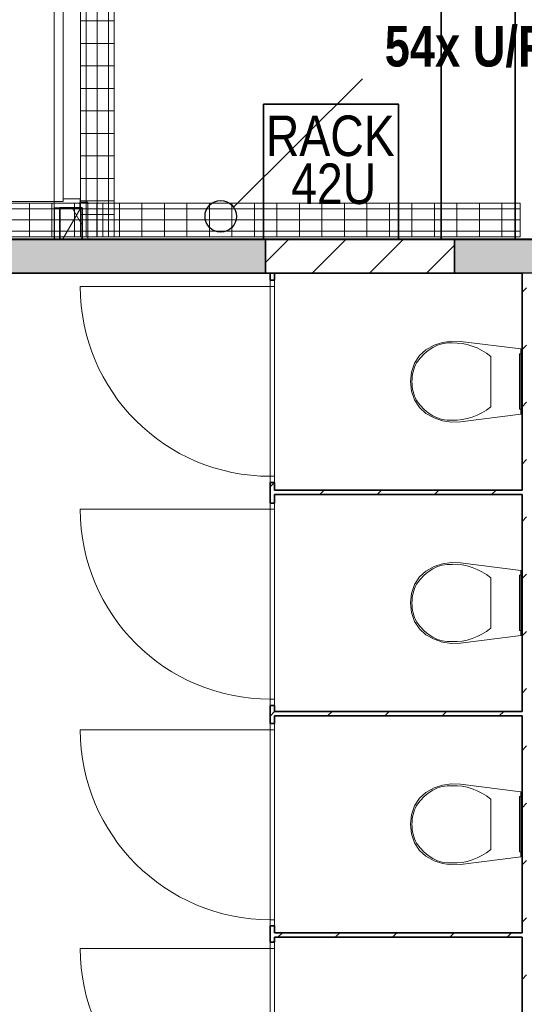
# Model space of a CAD drawing. Header units: millimetres. Extents: x 82175 to 237000, y 24756 to 471700.
# Tile 252 of 256: x 119757 to 122000, y 451029 to 455406. Entities that reach past the tile are written whole.
import ezdxf
from ezdxf.enums import TextEntityAlignment as Align
from ezdxf.lldxf.tags import DXFTag

# ---------------------------------------------------------------- set-up
doc = ezdxf.new("R2010")
doc.units = ezdxf.units.MM
doc.linetypes.add('Kropki i Kreski', pattern=[6.702778, 3.527778, -1.763889, 0, -1.411111])
for name, color, linetype in [('2D - Rysunki i Obrazki', 8, 'Continuous'), ('Drzwi Archicad', 8, 'Continuous'), ('Konstrukcja - Siatka mod', 8, 'Continuous'), ('Konstrukcja - Ściany działowe', 8, 'Continuous'), ('Wnętrze - Wyposażenie', 8, 'Continuous'), ('Wykończenie - Podłogi', 8, 'Continuous')]:
    doc.layers.add(name, color=color, linetype=linetype)
for name, color, linetype, lineweight in [('2DE_PRO_Cblf304L', 30, 'Continuous', 15), ('CP_DETAL', 33, 'Continuous', 9), ('elektryczne', 10, 'Continuous', 30), ('\xa0♦IT - opis', 3, 'SOLID', 30), ('\xa0♦IT - PEL', 8, 'Continuous', 35)]:
    doc.layers.add(name, color=color, linetype=linetype, lineweight=lineweight)
doc.styles.add('CP_ATTR', font='ARIAL.TTF')
doc.styles.add('MtXpl_Century Gothic22', font='ARIALN.TTF', dxfattribs={"height": 0.2})
doc.styles.add('OP_100', font='ARIALN.TTF', dxfattribs={"width": 0.8, "height": 20})
tags = doc.linetypes.add('SOLID', pattern=[10, 10, 0]).pattern_tags.tags
tags[6:7] = [DXFTag(74, 4), DXFTag(75, 0), DXFTag(340, '0'), DXFTag(46, 0.0), DXFTag(50, 0.0), DXFTag(44, 0.0), DXFTag(45, 0.0)]
tags[4:5] = [DXFTag(74, 4), DXFTag(75, 0), DXFTag(340, '0'), DXFTag(46, 0.0), DXFTag(50, 0.0), DXFTag(44, 0.0), DXFTag(45, 0.0)]
pattern_1 = [(45, (-135208.59, 738186.62), (-127.27922, 127.27922), [])]
pattern_2 = [(90, (-3e-14, 0), (-100, 6e-15), [])]

# ---------------------------------------------------------------- blocks, each defined once
blk = doc.blocks.new('2dcblf_korcf105v_b150_h105_zr38n0')
at = {"layer": 'CP_DETAL'}
h = blk.add_hatch(dxfattribs=at)
h.set_pattern_fill('_USER', color=256, scale=100, angle=90, style=0, pattern_type=0)
h.set_pattern_definition(pattern_2)
h.paths.add_polyline_path([(0, 75), (23925, 75), (23925, -75), (0, -75)])
for p, q in [((0, -75), (0, 75)), ((0, 75), (23925, 75)), ((0, -75), (23925, -75))]:
    blk.add_line(p, q)
for p, q in [((23925, 50), (0, 50)), ((0, 0), (23925, 0)), ((23925, -50), (0, -50))]:
    blk.add_line(p, q, dxfattribs=at)
at = {"linetype": 'ByBlock', "style": 'CP_ATTR', "flags": 9}
for tag in ['NAME', 'NUMBER', 'GROUP', 'ORDER-NO', 'PRODUCER', 'COUPLERS', 'MOUNTDIST', 'MOUNTINGS', 'OTHER', 'WEIGHT', 'DIVIDER', 'COVER']:
    blk.add_attdef(tag, text='', height=0.00005, dxfattribs=at).set_placement((-0.1, 0), align=Align.MIDDLE_LEFT)
blk = doc.blocks.new('2dcblcf_seg105_150kp1')
for p, q in [((0, 0), (0, 150)), ((0, 150), (150, 150)), ((150, 0), (150, 150)), ((0, 0), (150, 0))]:
    blk.add_line(p, q)
at = {"layer": 'CP_DETAL'}
for p, q in [((100, 0), (100, 150)), ((150, 125), (0, 125)), ((0, 75), (150, 75)), ((150, 25), (0, 25))]:
    blk.add_line(p, q, dxfattribs=at)
blk = doc.blocks.new('2dcblcf_seg105_150kp2')
for p, q in [((0, 0), (0, 150)), ((0, 150), (150, 150)), ((150, 0), (150, 150)), ((0, 0), (150, 0))]:
    blk.add_line(p, q)
at = {"layer": 'CP_DETAL'}
for p, q in [((100, 0), (100, 150)), ((150, 125), (0, 125)), ((0, 75), (150, 75)), ((150, 25), (0, 25))]:
    blk.add_line(p, q, dxfattribs=at)
blk = doc.blocks.new('2dcblf_korcf105_koll_b150_h105_r220_w090_l300_5pepkwh')
blk.add_blockref('2dcblcf_seg105_150kp1', (0, -75))
at = {"rotation": 90}
blk.add_blockref('2dcblcf_seg105_150kp2', (150, -75), dxfattribs=at)
at = {"linetype": 'ByBlock', "style": 'CP_ATTR', "flags": 9}
for tag in ['COUPLERS', 'NAME', 'COVER', 'DIVIDER', 'WEIGHT', 'OTHER', 'MOUNTINGS', 'MOUNTDIST', 'PRODUCER', 'ORDER-NO', 'GROUP', 'NUMBER']:
    blk.add_attdef(tag, text='', height=0.00005, dxfattribs=at).set_placement((0, 0), align=Align.MIDDLE_LEFT)
blk = doc.blocks.new('2dcblf_korcf105v_b150_h105_zevr6av')
at = {"layer": 'CP_DETAL'}
h = blk.add_hatch(dxfattribs=at)
h.set_pattern_fill('_USER', color=256, scale=100, angle=90, style=0, pattern_type=0)
h.set_pattern_definition(pattern_2)
h.paths.add_polyline_path([(0, 75), (1905, 75), (1905, -75), (0, -75)])
for p, q in [((0, -75), (0, 75)), ((0, 75), (1905, 75)), ((1905, -75), (1905, 75)), ((0, -75), (1905, -75))]:
    blk.add_line(p, q)
for p, q in [((1905, 50), (0, 50)), ((0, 0), (1905, 0)), ((1905, -50), (0, -50))]:
    blk.add_line(p, q, dxfattribs=at)
at = {"linetype": 'ByBlock', "style": 'CP_ATTR', "flags": 9}
for tag in ['NAME', 'NUMBER', 'GROUP', 'ORDER-NO', 'PRODUCER', 'COUPLERS', 'MOUNTDIST', 'MOUNTINGS', 'OTHER', 'WEIGHT', 'DIVIDER', 'COVER']:
    blk.add_attdef(tag, text='', height=0.00005, dxfattribs=at).set_placement((-0.1, 0), align=Align.MIDDLE_LEFT)

msp = doc.modelspace()

# ---------------------------------------------------------------- hatches: boundary and pattern name
at = {"layer": 'Konstrukcja - Ściany działowe', "linetype": 'Continuous', "lineweight": 13}
h = msp.add_hatch(dxfattribs=at)
h.set_pattern_fill('Izolacja_miękka_0001', color=8, style=0, pattern_type=2)
h.set_pattern_definition([(60, (-135208.59, 738186.62), (-129.90381, 75), []), (120, (-135208.59, 738186.62), (129.90381, 75), [])])
h.paths.add_polyline_path([(119935, 454569.9), (119935, 454428.9), (120035, 454428.9), (120035, 454569.9), (120025, 454569.9)])
for points in [[(120850, 454278.9), (120850, 454428.9), (119610, 454428.9), (119610, 454278.9)], [(122160, 454278.9), (122160, 454428.9), (121690, 454428.9), (121690, 454278.9)]]:
    msp.add_hatch(color=8, dxfattribs=at).paths.add_polyline_path(points)
h = msp.add_hatch(dxfattribs=at)
h.set_pattern_fill('Bloczki_ceramiczne_0001', color=8, style=0, pattern_type=2)
h.set_pattern_definition(pattern_1)
h.paths.add_polyline_path([(120850, 454428.9), (120850, 454278.9), (121690, 454278.9), (121690, 454428.9)])
h = msp.add_hatch(dxfattribs=at)
h.set_pattern_fill('Bloczki_ceramiczne_0001', color=8, style=0, pattern_type=2)
h.set_pattern_definition(pattern_1)
h.paths.add_polyline_path([(122010, 449378.9), (122010, 454278.9), (121990, 454278.9), (121990, 449378.9)])
h = msp.add_hatch(dxfattribs=at)
h.set_pattern_fill('Bloczki_ceramiczne_0001', color=256, style=0, pattern_type=2)
h.set_pattern_definition(pattern_1)
h.paths.add_polyline_path([(120870, 453257.3), (120890, 453257.3), (120890, 453348.1), (120870, 453348.1)])
h = msp.add_hatch(dxfattribs=at)
h.set_pattern_fill('Bloczki_ceramiczne_0001', color=8, style=0, pattern_type=2)
h.set_pattern_definition(pattern_1)
h.paths.add_polyline_path([(120890, 453294.9), (121990, 453294.9), (121990, 453314.9), (120890, 453314.9)])
h = msp.add_hatch(dxfattribs=at)
h.set_pattern_fill('Bloczki_ceramiczne_0001', color=256, style=0, pattern_type=2)
h.set_pattern_definition(pattern_1)
h.paths.add_polyline_path([(120870, 452277), (120890, 452277), (120890, 452357.3), (120870, 452357.3)])
h = msp.add_hatch(dxfattribs=at)
h.set_pattern_fill('Bloczki_ceramiczne_0001', color=8, style=0, pattern_type=2)
h.set_pattern_definition(pattern_1)
h.paths.add_polyline_path([(120890, 452310.9), (121990, 452310.9), (121990, 452330.9), (120890, 452330.9)])
h = msp.add_hatch(dxfattribs=at)
h.set_pattern_fill('Bloczki_ceramiczne_0001', color=256, style=0, pattern_type=2)
h.set_pattern_definition(pattern_1)
h.paths.add_polyline_path([(120870, 451377), (120870, 451305.5), (120890, 451305.5), (120890, 451377)])
h = msp.add_hatch(dxfattribs=at)
h.set_pattern_fill('Bloczki_ceramiczne_0001', color=8, style=0, pattern_type=2)
h.set_pattern_definition(pattern_1)
h.paths.add_polyline_path([(120890, 451326.9), (121990, 451326.9), (121990, 451346.9), (120890, 451346.9)])

# ---------------------------------------------------------------- linework, layer by layer
at = {"color": 8, "linetype": 'Continuous', "lineweight": 35, "ltscale": 100, "flags": 128}
msp.add_lwpolyline([(121630.4, 456635.9), (122159.8, 456635.9), (122159.8, 455952.3), (121959.4, 455952.3), (121959.4, 454428.9), (121630.4, 454428.9)], close=True, dxfattribs=at)
for points in [[(121690, 454428.9), (120850, 454428.9)], [(120850, 454278.9), (121690, 454278.9)]]:
    msp.add_lwpolyline(points, dxfattribs=at)
at = {"layer": '2D - Rysunki i Obrazki', "color": 8, "linetype": 'Continuous', "lineweight": 13, "ltscale": 100, "flags": 128}
msp.add_lwpolyline([(119660, 458258.9), (122160, 458258.9), (122160, 454428.9), (119660, 454428.9)], close=True, dxfattribs=at)
at = {"layer": 'Drzwi Archicad', "color": 8, "linetype": 'Continuous', "lineweight": 13, "ltscale": 100}
for p, q in [((119910, 455521.9), (119910, 454597.9)), ((119950, 454597.9), (119950, 455521.9)), ((119910, 454597.9), (118986, 454597.9)), ((119910, 454569.9), (119910, 454597.9)), ((119910, 454597.9), (119950, 454597.9)), ((119910, 454597.9), (119950, 454597.9)), ((119950, 454597.9), (119950, 454609.9)), ((119950, 454609.9), (120025, 454609.9)), ((120025, 454609.9), (120025, 454569.9)), ((120025, 454594.9), (120060, 454594.9)), ((120060, 454569.9), (120060, 454594.9)), ((120025, 454569.9), (119910, 454569.9)), ((119910, 454569.9), (119935, 454569.9)), ((119910, 454569.9), (119935, 454569.9)), ((120890, 454248.1), (120870, 454248.1)), ((120870, 454248.1), (120870, 454220.1)), ((120890, 454208.1), (120890, 454248.1)), ((120870, 454220.1), (120026, 454220.1)), ((120870, 454220.1), (120890, 454220.1)), ((120870, 453376.1), (120870, 454220.1)), ((120870, 454220.1), (120890, 454220.1)), ((120890, 454220.1), (120890, 454208.1)), ((120890, 454220.1), (120890, 453376.1)), ((120890, 453376.1), (120870, 453376.1)), ((120870, 453376.1), (120870, 453348.1)), ((120890, 453376.1), (120870, 453376.1)), ((120890, 453388.1), (120890, 453376.1)), ((120890, 453348.1), (120890, 453388.1)), ((120870, 453348.1), (120890, 453348.1)), ((120890, 453257.3), (120870, 453257.3)), ((120870, 453257.3), (120870, 453229.3)), ((120890, 453217.3), (120890, 453257.3)), ((120870, 453229.3), (120026, 453229.3)), ((120870, 453229.3), (120890, 453229.3)), ((120870, 452385.3), (120870, 453229.3)), ((120870, 453229.3), (120890, 453229.3)), ((120890, 453229.3), (120890, 453217.3)), ((120890, 453229.3), (120890, 452385.3)), ((120890, 452385.3), (120870, 452385.3)), ((120870, 452385.3), (120870, 452357.3)), ((120890, 452385.3), (120870, 452385.3)), ((120890, 452397.3), (120890, 452385.3)), ((120890, 452357.3), (120890, 452397.3)), ((120870, 452357.3), (120890, 452357.3)), ((120890, 452277), (120870, 452277)), ((120870, 452277), (120870, 452249)), ((120890, 452237), (120890, 452277)), ((120870, 452249), (120026, 452249)), ((120870, 452249), (120890, 452249)), ((120870, 451405), (120870, 452249)), ((120870, 452249), (120890, 452249)), ((120890, 452249), (120890, 452237)), ((120890, 452249), (120890, 451405)), ((120890, 451405), (120870, 451405)), ((120870, 451405), (120870, 451377)), ((120890, 451405), (120870, 451405)), ((120890, 451417), (120890, 451405)), ((120890, 451377), (120890, 451417)), ((120870, 451377), (120890, 451377)), ((120870, 451277.5), (120026, 451277.5)), ((120890, 451305.5), (120870, 451305.5)), ((120870, 451305.5), (120870, 451277.5)), ((120870, 451277.5), (120890, 451277.5)), ((120870, 450433.5), (120870, 451277.5)), ((120870, 451277.5), (120890, 451277.5)), ((120890, 451265.5), (120890, 451305.5)), ((120890, 451277.5), (120890, 451265.5)), ((120890, 451277.5), (120890, 450433.5))]:
    msp.add_line(p, q, dxfattribs=at)
at = {"layer": 'Drzwi Archicad', "color": 8, "linetype": 'Continuous', "lineweight": 35, "ltscale": 100}
for p, q in [((119935, 454569.9), (120025, 454569.9)), ((119935, 454569.9), (120025, 454569.9)), ((120870, 454248.1), (120890, 454248.1)), ((120870, 454248.1), (120890, 454248.1)), ((120870, 453348.1), (120890, 453348.1)), ((120870, 453348.1), (120890, 453348.1)), ((120870, 453257.3), (120890, 453257.3)), ((120870, 453257.3), (120890, 453257.3)), ((120870, 452357.3), (120890, 452357.3)), ((120870, 452357.3), (120890, 452357.3)), ((120870, 452277), (120890, 452277)), ((120870, 452277), (120890, 452277)), ((120870, 451377), (120890, 451377)), ((120870, 451377), (120890, 451377)), ((120870, 451305.5), (120890, 451305.5)), ((120870, 451305.5), (120890, 451305.5))]:
    msp.add_line(p, q, dxfattribs=at)
at = {"layer": 'Drzwi Archicad', "color": 8, "linetype": 'Continuous', "lineweight": 13, "ltscale": 100}
for centre, radius, start, end in [((119910, 454597.9), 924, 90, 180), ((120870, 454220.1), 844, 180, 270), ((120870, 453229.3), 844, 180, 270), ((120870, 452249), 844, 180, 270), ((120870, 451277.5), 844, 180, 270)]:
    msp.add_arc(centre, radius, start, end, dxfattribs=at)
at = {"layer": 'Konstrukcja - Siatka mod', "color": 8, "linetype": 'Kropki i Kreski', "lineweight": 13, "ltscale": 100}
msp.add_line((93022.5, 454278.9), (122467, 454278.9), dxfattribs=at)
at = {"layer": 'Konstrukcja - Ściany działowe', "color": 8, "linetype": 'Continuous', "lineweight": 13, "ltscale": 100}
for p, q in [((120025, 454594.9), (120060, 454594.9)), ((120060, 454569.9), (120060, 454594.9)), ((119910, 454569.9), (119935, 454569.9))]:
    msp.add_line(p, q, dxfattribs=at)
at = {"layer": 'Konstrukcja - Ściany działowe', "color": 8, "linetype": 'Continuous', "lineweight": 25, "ltscale": 100}
msp.add_line((120025, 454569.9), (120025, 454594.9), dxfattribs=at)
at = {"layer": 'Konstrukcja - Ściany działowe', "color": 8, "linetype": 'Continuous', "lineweight": 35, "ltscale": 100}
for p, q in [((119935, 454569.9), (119935, 454428.9)), ((119935, 454569.9), (120025, 454569.9)), ((120035, 454569.9), (120025, 454569.9)), ((120035, 454428.9), (120035, 454569.9)), ((120850, 454428.9), (120850, 454278.9)), ((121690, 454428.9), (121690, 454278.9)), ((120870, 454248.1), (120890, 454248.1)), ((120870, 453348.1), (120890, 453348.1)), ((120870, 453257.3), (120890, 453257.3)), ((120870, 452357.3), (120890, 452357.3)), ((120870, 452277), (120890, 452277)), ((120870, 451377), (120890, 451377)), ((120870, 451305.5), (120890, 451305.5))]:
    msp.add_line(p, q, dxfattribs=at)
at = {"layer": 'Konstrukcja - Ściany działowe', "color": 8, "linetype": 'Continuous', "lineweight": 25, "ltscale": 100, "flags": 128}
for points in [[(119910, 454569.9), (119910, 454428.9)], [(120035, 454428.9), (120060, 454428.9)]]:
    msp.add_lwpolyline(points, dxfattribs=at)
at = {"layer": 'Konstrukcja - Ściany działowe', "color": 8, "linetype": 'Continuous', "lineweight": 13, "ltscale": 100, "flags": 128}
for points in [[(120060, 454428.9), (120060, 454569.9)], [(119910, 454428.9), (119935, 454428.9)]]:
    msp.add_lwpolyline(points, dxfattribs=at)
at = {"layer": 'Konstrukcja - Ściany działowe', "color": 8, "linetype": 'Continuous', "lineweight": 35, "ltscale": 100, "flags": 128}
for points in [[(120850, 454428.9), (119610, 454428.9)], [(119935, 454428.9), (120035, 454428.9)], [(122160, 454428.9), (121690, 454428.9)], [(119610, 454278.9), (120850, 454278.9)], [(120890, 454278.9), (120870, 454278.9)], [(120870, 454278.9), (120870, 454248.1)], [(120890, 454248.1), (120890, 454278.9)], [(121690, 454278.9), (121990, 454278.9)], [(121990, 454278.9), (121990, 453314.9)], [(120870, 453348.1), (120870, 453257.3)], [(120890, 453314.9), (120890, 453348.1)], [(121990, 453314.9), (120890, 453314.9)], [(120890, 453257.3), (120890, 453294.9)], [(120890, 453294.9), (121990, 453294.9)], [(121990, 453294.9), (121990, 452330.9)], [(120870, 452357.3), (120870, 452277)], [(120890, 452330.9), (120890, 452357.3)], [(121990, 452330.9), (120890, 452330.9)], [(120890, 452277), (120890, 452310.9)], [(120890, 452310.9), (121990, 452310.9)], [(121990, 452310.9), (121990, 451346.9)], [(120870, 451377), (120870, 451305.5)], [(120890, 451346.9), (120890, 451377)], [(121990, 451346.9), (120890, 451346.9)], [(120890, 451305.5), (120890, 451326.9)], [(120890, 451326.9), (121990, 451326.9)], [(121990, 451326.9), (121990, 450362.9)]]:
    msp.add_lwpolyline(points, dxfattribs=at)
at = {"layer": 'Wnętrze - Wyposażenie', "color": 8, "linetype": 'Continuous', "lineweight": 13, "ltscale": 100}
for p, q in [((121851.5, 453908.9), (121851.5, 453796.9)), ((121851.5, 453796.9), (121851.5, 453684.8)), ((121851.5, 452924.9), (121851.5, 452812.8)), ((121851.5, 452812.8), (121851.5, 452700.8)), ((121851.5, 451940.9), (121851.5, 451828.9)), ((121851.5, 451828.9), (121851.5, 451716.8))]:
    msp.add_line(p, q, dxfattribs=at)
at = {"layer": 'Wnętrze - Wyposażenie', "color": 8, "linetype": 'Continuous', "lineweight": 13, "ltscale": 100, "flags": 128}
for points in [[(121636.9, 453622.6), (121598.8, 453635.3), (121562.8, 453654.9), (121534.3, 453681.2), (121512.5, 453715.2), (121498.8, 453754.6), (121494, 453796.9), (121498.8, 453839.1), (121512.5, 453878.5), (121534.3, 453912.5), (121562.8, 453938.8), (121598.8, 453958.4), (121636.8, 453971.1), (121676.2, 453976.8), (121715.7, 453975.2), (121984, 453941.9), (121984, 453651.9), (121715.7, 453618.6), (121676.2, 453616.9)], [(121984, 453919.9), (121984, 453673.9), (121979, 453673.9), (121979, 453919.9)], [(121636.8, 452638.6), (121598.8, 452651.3), (121562.8, 452670.9), (121534.3, 452697.2), (121512.5, 452731.2), (121498.8, 452770.6), (121494, 452812.8), (121498.8, 452855.1), (121512.5, 452894.5), (121534.3, 452928.4), (121562.8, 452954.8), (121598.8, 452974.3), (121636.8, 452987.1), (121676.1, 452992.7), (121715.7, 452991.1), (121984, 452957.8), (121984, 452667.8), (121715.7, 452634.5), (121676.2, 452632.9)], [(121984, 452935.8), (121984, 452689.8), (121979, 452689.8), (121979, 452935.8)], [(121636.9, 451654.6), (121598.8, 451667.3), (121562.8, 451686.9), (121534.3, 451713.2), (121512.5, 451747.2), (121498.8, 451786.6), (121494, 451828.9), (121498.8, 451871.1), (121512.5, 451910.5), (121534.3, 451944.5), (121562.8, 451970.8), (121598.8, 451990.4), (121636.8, 452003.1), (121676.2, 452008.8), (121715.7, 452007.2), (121984, 451973.9), (121984, 451683.9), (121715.7, 451650.6), (121676.2, 451648.9)], [(121984, 451951.9), (121984, 451705.9), (121979, 451705.9), (121979, 451951.9)]]:
    msp.add_lwpolyline(points, close=True, dxfattribs=at)
at = {"layer": 'Wnętrze - Wyposażenie', "color": 8, "linetype": 'Continuous', "lineweight": 13, "ltscale": 100}
for centre, major_axis, start_param, end_param in [((121668.3, 453704.8), (0, 264.2), 6.227458, 7.128046), ((121687, 453531.4), (0, 437.4), 5.753783, 6.306803), ((121606.7, 453796), (0, 142.5), 0.938292, 1.564935), ((121606.7, 453797.7), (0, 142.5), 1.576657, 2.203301), ((121668.3, 453888.9), (0, 264.2), 2.296735, 3.197324), ((121687, 454062.3), (0, 437.4), 3.117977, 3.670997), ((121668.3, 452720.8), (0, 264.2), 6.227458, 7.128046), ((121687, 452547.4), (0, 437.4), 5.753783, 6.306803), ((121606.7, 452812), (0, 142.5), 0.938292, 1.564935), ((121606.7, 452813.7), (0, 142.5), 1.576657, 2.203301), ((121668.3, 452904.9), (0, 264.2), 2.296735, 3.197324), ((121687, 453078.3), (0, 437.4), 3.117977, 3.670997), ((121668.3, 451736.8), (0, 264.2), 6.227458, 7.128046), ((121687, 451563.4), (0, 437.4), 5.753783, 6.306803), ((121606.7, 451828), (0, 142.5), 0.938292, 1.564935), ((121606.7, 451829.7), (0, 142.5), 1.576657, 2.203301), ((121668.3, 451920.9), (0, 264.2), 2.296735, 3.197324), ((121687, 452094.3), (0, 437.4), 3.117977, 3.670997)]:
    msp.add_ellipse(centre, major_axis=major_axis, ratio=0.744822, start_param=start_param, end_param=end_param, dxfattribs=at)
at = {"layer": 'Wykończenie - Podłogi', "color": 8, "linetype": 'Continuous', "lineweight": 13, "ltscale": 100, "flags": 128}
for points in [[(122162, 454433.1), (122162, 461858.3), (113518, 461858.3), (113518, 456610.9), (102985.1, 456610.9), (102985.1, 458019.8), (95618, 458019.8), (95618, 454426.1), (107440, 454429.2)], [(122162.5, 454281.3), (116568, 454280.8), (116568, 449376.4), (122162.5, 449376.4)]]:
    msp.add_lwpolyline(points, close=True, dxfattribs=at)
at = {"layer": '\xa0♦IT - opis', "color": 7, "linetype": 'Continuous', "lineweight": 0}
msp.add_line((121281.2, 455143), (120707.2, 454572.5), dxfattribs=at)
at = {"layer": '\xa0♦IT - opis', "color": 7}
msp.add_circle((120650.5, 454531.4), 70, dxfattribs=at)
at = {"layer": '\xa0♦IT - PEL', "color": 1}
msp.add_lwpolyline([(120840.6, 455030.8), (121440.6, 455030.8), (121440.6, 454430.8), (120840.6, 454430.8), (120840.6, 455030.8)], dxfattribs=at)

# ---------------------------------------------------------------- block references
at = {"layer": '2DE_PRO_Cblf304L'}
for name, p, rotation in [('2dcblf_korcf105v_b150_h105_zevr6av', (120101.6, 454590.4), 90), ('2dcblf_korcf105v_b150_h105_zr38n0', (121981.6, 454515.4), 180)]:
    msp.add_blockref(name, p, dxfattribs=dict(at, rotation=rotation))
msp.add_blockref('2dcblf_korcf105_koll_b150_h105_r220_w090_l300_5pepkwh', (120026.6, 454515.4), dxfattribs=at)

# ---------------------------------------------------------------- texts
at = {"layer": 'elektryczne', "linetype": 'Continuous', "style": 'MtXpl_Century Gothic22'}
for s, p in [('RACK', (120851.1, 454799.7)), ('42U', (120963.3, 454586.6))]:
    msp.add_text(s, height=180, dxfattribs=at).set_placement(p)
at = {"layer": '\xa0♦IT - opis', "insert": (121379.4, 455677.7), "char_height": 180, "width": 3733.991, "attachment_point": 1, "style": 'OP_100'}
msp.add_mtext('\\C7;\\fArial|b1|i0|c238|p34;\\P54x U/FTP\\P\\P', dxfattribs=at)

doc.saveas('drawing.dxf')
